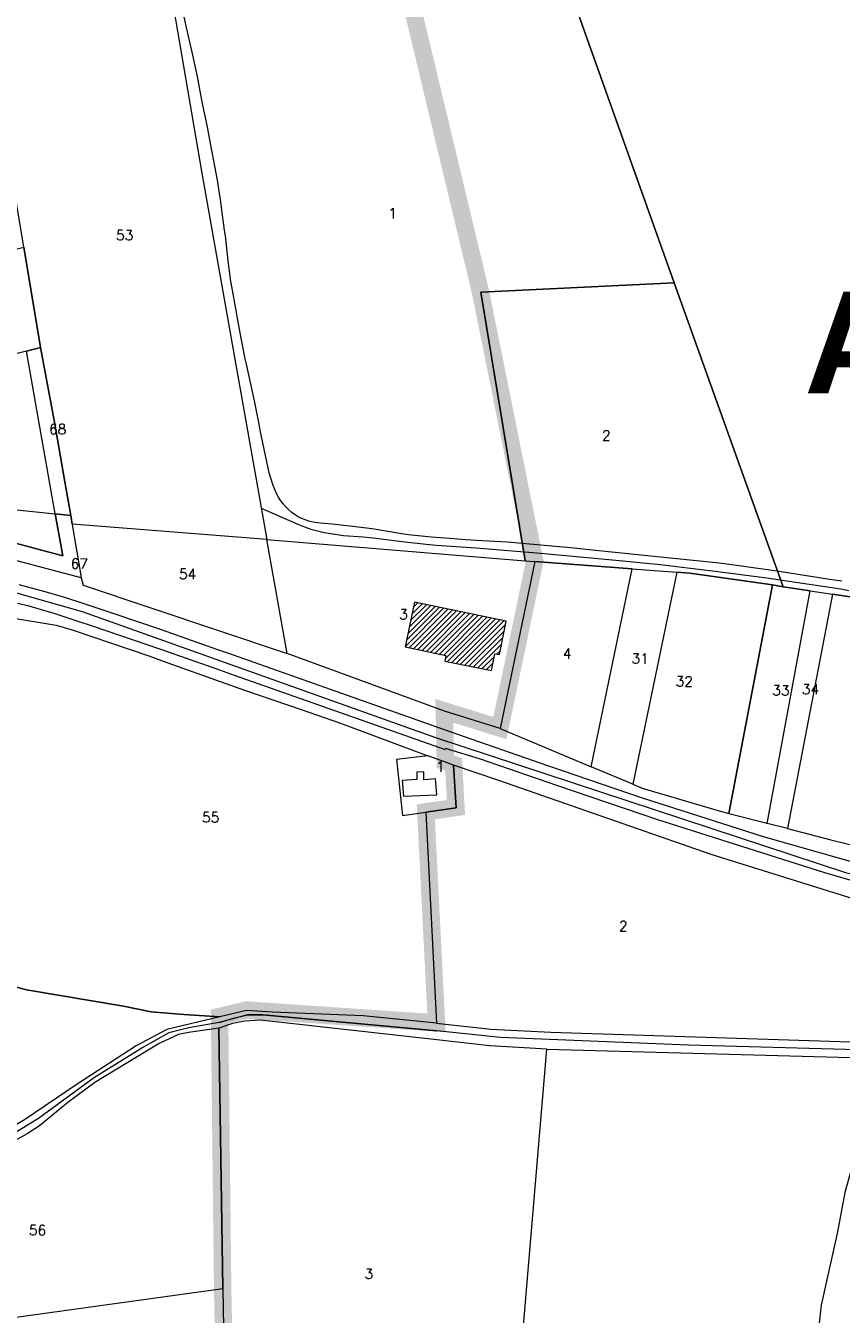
# Model space of a CAD drawing. Header units: metres. Extents: x 578835 to 593571, y 248557 to 255108.
# Tile 149 of 251: x 585331 to 585612, y 252863 to 253307. Entities that reach past the tile are written whole.
import ezdxf

# ---------------------------------------------------------------- set-up
doc = ezdxf.new("R2010")
doc.units = ezdxf.units.M
doc.linetypes.add('CACHEX2', pattern=[0.75, 0.5, -0.25])
doc.linetypes.add('SOLID_LINE', pattern=[0])
for name, color, linetype, lineweight in [('Cad-BATIMENT_BATI_PRIVE12', 7, 'SOLID_LINE', 0), ('Cad-BATIMENT_BATI_PRIVE12_HACH', 7, 'SOLID_LINE', 0), ('Cad-PARCELLAIRE_PARCELLE1', 250, 'SOLID_LINE', 0), ('Cad-RESEAU_ROUT_AXE_DE_VOIE26', 255, 'SOLID_LINE', 0), ('Cad-RESEAU_ROUT_LIMITE_DE_VOIE_P23', 8, 'SOLID_LINE', 0), ('Cad-TOPONYMIE_NUMERO_DE_PARCELL182', 250, 'SOLID_LINE', 0), ('PLU', 7, 'CACHEX2', 5)]:
    doc.layers.add(name, color=color, linetype=linetype, lineweight=lineweight)
doc.layers.add('PLU nom', color=7, linetype='Continuous')
doc.styles.get("Standard").update_dxf_attribs({"font": 'arialbd_0.ttf', "height": 50})
doc.styles.add('TEXTSTYLE_45_11', font='txt.shx', dxfattribs={"oblique": 50})

msp = doc.modelspace()

# ---------------------------------------------------------------- hatches: boundary and pattern name
at = {"layer": 'Cad-BATIMENT_BATI_PRIVE12_HACH', "ltscale": 0.4}
h = msp.add_hatch(dxfattribs=at)
h.set_pattern_fill('ANSI31', color=256, scale=0.4, style=0)
h.paths.add_polyline_path([(585464.5, 253108.38), (585461.34, 253092.95), (585475.35, 253090), (585474.94, 253088.08), (585491.03, 253084.85), (585492.19, 253090.63), (585493.87, 253090.32), (585496.11, 253101.89)])

# ---------------------------------------------------------------- linework, layer by layer
at = {"layer": 'Cad-BATIMENT_BATI_PRIVE12'}
msp.add_lwpolyline([(585464.5, 253108.38), (585461.34, 253092.95), (585475.35, 253090), (585474.94, 253088.08), (585491.03, 253084.85), (585492.19, 253090.63), (585493.87, 253090.32), (585496.11, 253101.89), (585464.5, 253108.38), (585464.5, 253108.38)], close=True, dxfattribs=at)
at = {"layer": 'Cad-PARCELLAIRE_PARCELLE1'}
for points in [[(585614.9, 253371.23), (585602.25, 253367.71), (585568.93, 253358.13), (585546.97, 253352.72), (585514.98, 253348.03), (585508.19, 253347.35), (585554, 253218.54), (585591.64, 253113.68), (585600.98, 253112.35), (585608.58, 253111.19), (585619.35, 253109.53)], [(585309.62, 253105.66), (585341.04, 253100.49), (585346.45, 253098.82), (585372.91, 253089.9), (585379.47, 253087.43), (585405.88, 253078.05), (585425.74, 253071.24), (585438.99, 253066.67), (585469.11, 253055.37), (585458.33, 253054.13), (585460.36, 253034.8), (585468.43, 253035.92), (585472.14, 252963.11), (585446.79, 252965.66), (585415.44, 252966.93), (585406.65, 252967.54), (585397.36, 252965.31), (585385.01, 252966.17), (585373.72, 252967.12), (585364.16, 252969), (585330.72, 252974.66), (585323.05, 252976.69)]]:
    msp.add_lwpolyline(points, dxfattribs=at)
for points in [[(585502.62, 253122.72), (585487.35, 253215.3), (585554, 253218.54), (585508.19, 253347.35), (585452.18, 253341.99), (585438.49, 253340.17), (585422.17, 253339.14), (585389.9, 253335.77), (585377.82, 253334.42), (585391.19, 253256.4), (585413.57, 253129.97), (585502.62, 253122.72), (585502.62, 253122.72)], [(585346.03, 253138.35), (585343.99, 253149.89), (585340.37, 253170.54), (585335.57, 253196.23), (585329.79, 253230.86), (585322.25, 253276.48), (585313.89, 253327.17), (585377.82, 253334.42), (585391.19, 253256.4), (585413.57, 253129.97), (585346.53, 253135.28), (585346.03, 253138.35), (585346.03, 253138.35)], [(585330.73, 253195.04), (585312.73, 253190.52), (585282.3, 253182.85), (585273.83, 253217.03), (585324.94, 253229.67), (585329.79, 253230.86), (585335.57, 253196.23), (585330.73, 253195.04), (585330.73, 253195.04)], [(585506.02, 253122.44), (585539.61, 253119.91), (585554.95, 253118.74), (585559.43, 253118.45), (585587.96, 253114.37), (585591.64, 253113.68), (585554, 253218.54), (585487.35, 253215.3), (585502.62, 253122.72), (585506.02, 253122.44), (585506.02, 253122.44)], [(585340.62, 253138.91), (585330.73, 253195.04), (585312.73, 253190.52), (585311.86, 253141.85), (585340.62, 253138.91), (585340.62, 253138.91)], [(585340.62, 253138.91), (585330.73, 253195.04), (585335.57, 253196.23), (585340.37, 253170.54), (585343.99, 253149.89), (585346.03, 253138.35), (585340.62, 253138.91), (585340.62, 253138.91)], [(585340.62, 253138.91), (585343.24, 253124.41), (585311.79, 253132.82), (585311.86, 253141.85), (585340.62, 253138.91), (585340.62, 253138.91)], [(585302.03, 253134.23), (585311.79, 253132.82), (585343.24, 253124.41), (585340.62, 253138.91), (585346.03, 253138.35), (585346.53, 253135.28), (585348.03, 253126.26), (585348.04, 253126.15), (585348.04, 253126.15), (585348.05, 253126.04), (585348.05, 253126.04), (585348.13, 253125.94), (585349.65, 253116.81), (585309.44, 253127.39), (585302.7, 253128.26), (585302.03, 253134.23), (585302.03, 253134.23)], [(585349.65, 253116.81), (585350.27, 253114.31), (585420.58, 253090.65), (585413.57, 253129.97), (585346.53, 253135.28), (585348.03, 253126.26), (585348.04, 253126.15), (585348.04, 253126.15), (585348.05, 253126.04), (585348.05, 253126.04), (585348.13, 253125.94), (585349.65, 253116.81), (585349.65, 253116.81)], [(585494.03, 253064.82), (585474.82, 253070.78), (585420.58, 253090.65), (585413.57, 253129.97), (585502.62, 253122.72), (585506.02, 253122.44), (585494.03, 253064.82), (585494.03, 253064.82)], [(585494.03, 253064.82), (585525.39, 253051.62), (585539.61, 253119.91), (585506.02, 253122.44), (585494.03, 253064.82), (585494.03, 253064.82)], [(585539.82, 253045.58), (585525.39, 253051.62), (585539.61, 253119.91), (585554.95, 253118.74), (585539.82, 253045.58), (585539.82, 253045.58)], [(585539.82, 253045.58), (585543.07, 253044.18), (585569.6, 253036.37), (585572.89, 253035.52), (585587.96, 253114.37), (585559.43, 253118.45), (585554.95, 253118.74), (585539.82, 253045.58), (585539.82, 253045.58)], [(585572.89, 253035.52), (585585.6, 253032.24), (585586.12, 253032.07), (585600.98, 253112.35), (585591.64, 253113.68), (585587.96, 253114.37), (585572.89, 253035.52), (585572.89, 253035.52)], [(585586.12, 253032.07), (585600.98, 253112.35), (585608.58, 253111.19), (585593.1, 253030.31), (585586.12, 253032.07), (585586.12, 253032.07)], [(585627.98, 253060.65), (585619.35, 253109.53), (585608.58, 253111.19), (585593.1, 253030.31), (585608.1, 253026.43), (585632.93, 253020.27), (585656.08, 253014.41), (585668.46, 253012.33), (585706.56, 253007.16), (585757.32, 253000.49), (585807.14, 252994.07), (585824.65, 252992.64), (585812.16, 253066.84), (585694.15, 253052.94), (585630.48, 253045.49), (585627.98, 253060.65), (585627.98, 253060.65)], [(585478.02, 253052.22), (585475.22, 253053.2), (585469.11, 253055.37), (585458.33, 253054.13), (585460.36, 253034.8), (585468.43, 253035.92), (585478.84, 253037.46), (585478.02, 253052.22), (585478.02, 253052.22)], [(585634.7, 253000.13), (585621.24, 253004.36), (585566.82, 253021.31), (585493.55, 253046.83), (585478.02, 253052.22), (585478.84, 253037.46), (585468.43, 253035.92), (585472.14, 252963.11), (585490.85, 252961.11), (585511.54, 252960.05), (585629.06, 252956.29), (585631.18, 252965.5), (585634.7, 253000.13), (585634.7, 253000.13)], [(585321.08, 252998.38), (585323.05, 252976.69), (585330.72, 252974.66), (585364.16, 252969), (585373.72, 252967.12), (585385.01, 252966.17), (585397.36, 252965.31), (585379.18, 252961), (585368.52, 252955.31), (585348.2, 252942.13), (585330.03, 252929.79), (585320.12, 252924.06), (585302.74, 252925.95), (585275.33, 252929.45), (585234.94, 252934.43), (585065.11, 252929.02), (585057.74, 252928.52), (585050.72, 252926.7), (585053.88, 252985.49), (585056.42, 252985.59), (585162.99, 252990.49), (585225.71, 252993.4), (585321.08, 252998.38), (585321.08, 252998.38)], [(585510.13, 252954.24), (585490.5, 252955.39), (585472.2, 252957.42), (585416.63, 252963.58), (585411.31, 252964.14), (585405.98, 252963.8), (585401.83, 252963.01), (585397.04, 252961.38), (585398.45, 252871.65), (585399.56, 252804.3), (585400.27, 252771.14), (585420.72, 252764.16), (585492.27, 252741.51), (585510.13, 252954.24), (585510.13, 252954.24)], [(585232.64, 252848.63), (585398.45, 252871.65), (585397.04, 252961.38), (585386.6, 252959.95), (585383.12, 252959.22), (585376.46, 252956.09), (585354.26, 252942.64), (585345.01, 252935.84), (585335.23, 252927.78), (585330.93, 252924.97), (585325.57, 252921.96), (585301.76, 252911.15), (585289.68, 252904.68), (585284.38, 252901.12), (585253.12, 252878.77), (585235.26, 252865.68), (585232.21, 252862.75), (585228.44, 252857.53), (585224.91, 252850.54), (585231.8, 252848.89), (585232.64, 252848.63), (585232.64, 252848.63)], [(585598.47, 252809.83), (585597.28, 252769.04), (585595.56, 252708.81), (585492.27, 252741.51), (585510.13, 252954.24), (585627.45, 252950.92), (585622.62, 252938.81), (585616.97, 252919.61), (585612.94, 252904.78), (585610.36, 252891.19), (585604.74, 252865.86), (585598.47, 252809.83), (585598.47, 252809.83)], [(585709.44, 252956.12), (585651.1, 252950), (585627.45, 252950.92), (585622.62, 252938.81), (585616.97, 252919.61), (585612.94, 252904.78), (585610.36, 252891.19), (585604.74, 252865.86), (585598.47, 252809.83), (585705.09, 252821.99), (585721.47, 252823.36), (585709.44, 252956.12), (585709.44, 252956.12)], [(585232.64, 252848.63), (585398.45, 252871.65), (585399.56, 252804.3), (585400.27, 252771.14), (585383.97, 252776.81), (585345.4, 252790.63), (585321.17, 252803.31), (585307.54, 252811.65), (585302.4, 252814.79), (585299.01, 252816.96), (585293.81, 252819.97), (585290.35, 252821.91), (585283.5, 252826.02), (585278.45, 252829.28), (585270.58, 252833.64), (585232.64, 252848.63), (585232.64, 252848.63)]]:
    msp.add_lwpolyline(points, close=True, dxfattribs=at)
at = {"layer": 'Cad-RESEAU_ROUT_AXE_DE_VOIE26'}
for points in [[(585471.91, 253061.55), (585350.06, 253105.09), (585326.92, 253111.62), (585305.88, 253115.73), (585233.06, 253124.71), (585197.48, 253128.66), (585178.82, 253129.48), (585157.46, 253127.85), (585127.66, 253124.58), (585044.26, 253113.1), (584973.96, 253103.6), (584868.75, 253089.51), (584799.5, 253080.35), (584738.44, 253071.03), (584687.49, 253063.31), (584646.82, 253056.93), (584575.06, 253045.38)], [(585878.21, 252985.1), (585846.64, 252984.78), (585811.01, 252986.66), (585723.52, 252995.71), (585651.68, 253006.07), (585613.63, 253014.96), (585471.91, 253061.55)], [(585802.88, 252971.75), (585775.4, 252966.93), (585757.08, 252962.76), (585752.02, 252961.98), (585723.99, 252959.02), (585673.94, 252953.87), (585649.81, 252952.11), (585629.8, 252953.66), (585558.93, 252955.62), (585494.14, 252958.24), (585472.24, 252960.48)], [(585472.24, 252960.48), (585412.24, 252966.03), (585406.94, 252965.99), (585397.21, 252963.42), (585386.71, 252961.6), (585379.88, 252959.79), (585370.89, 252954.73), (585366.31, 252951.87), (585354.15, 252944.39), (585334.93, 252930.28), (585327.24, 252925.5), (585312.38, 252917.81), (585299.09, 252911.27), (585286.27, 252904.23), (585263.28, 252887.55), (585251.67, 252879.19), (585235.84, 252868.32), (585231.15, 252864.84), (585227.38, 252860.11), (585219.75, 252846.66)], [(585397.21, 252963.42), (585402.14, 252964.94), (585406.94, 252965.99), (585412.24, 252966.03), (585472.24, 252960.48)], [(585397.21, 252963.42), (585402.14, 252964.94), (585406.94, 252965.99), (585412.24, 252966.03), (585472.24, 252960.48)]]:
    msp.add_lwpolyline(points, dxfattribs=at)
at = {"layer": 'Cad-RESEAU_ROUT_LIMITE_DE_VOIE_P23'}
for p, q in [((585465.27, 253047.18), (585460.25, 253046.89)), ((585465.31, 253049.76), (585465.27, 253047.18)), ((585467.77, 253049.92), (585465.31, 253049.76)), ((585467.78, 253047.07), (585467.77, 253049.92)), ((585471.79, 253047.48), (585467.78, 253047.07)), ((585472.26, 253041.95), (585471.79, 253047.48)), ((585460.25, 253046.89), (585460.77, 253041.43)), ((585460.77, 253041.43), (585472.26, 253041.95))]:
    msp.add_line(p, q, dxfattribs=at)
for points in [[(585611.81, 253115.66), (585607.65, 253116.27), (585604.01, 253116.85), (585589.46, 253119.12), (585578.06, 253120.75), (585570.44, 253121.75), (585567.36, 253122.11), (585555.02, 253123.4), (585535.86, 253125.3), (585524.7, 253126.5), (585517.25, 253127.26), (585513.12, 253127.65), (585496.59, 253129.05), (585487.89, 253129.57), (585482.09, 253129.93), (585478.16, 253130.21), (585470.29, 253130.82), (585462.44, 253131.6), (585460.06, 253131.93), (585455.33, 253132.75), (585450.59, 253133.56), (585448.11, 253133.9), (585438.17, 253135.13), (585436.16, 253135.33), (585432.11, 253135.67), (585430.11, 253135.94), (585428.13, 253136.35), (585426.88, 253136.76), (585425.65, 253137.26), (585424.47, 253137.87), (585423.34, 253138.58), (585422.27, 253139.35), (585421.21, 253140.26), (585420.21, 253141.24), (585419.29, 253142.31), (585418.44, 253143.41), (585417.67, 253144.58), (585416.95, 253145.91), (585415.78, 253148.68), (585414.83, 253151.55), (585414.41, 253153.02), (585413.12, 253159), (585411.33, 253167.76), (585410.93, 253169.79), (585409.33, 253177.87), (585406.56, 253190.56), (585406.18, 253192.33), (585404.76, 253199.49), (585403.43, 253206.91), (585403.05, 253208.98), (585401.54, 253217.28), (585401.25, 253219.06), (585400.23, 253226.19), (585399.31, 253234.78), (585399.07, 253236.75), (585398, 253244.61), (585397.73, 253246.5), (585396.6, 253254.01), (585394.88, 253263.1), (585394.56, 253264.83), (585393.25, 253271.75), (585392.89, 253273.48), (585391.4, 253280.41), (585390.39, 253286), (585389.71, 253289.72), (585387.89, 253298.13), (585385.96, 253306.7), (585384.16, 253314.62)], [(585411.71, 253140.88), (585424.34, 253135.3), (585426.55, 253134.43), (585428.79, 253133.63), (585431.07, 253132.96), (585433.38, 253132.41), (585440.1, 253131.46), (585446.88, 253130.89), (585450.26, 253130.55), (585461.23, 253129.22), (585468.56, 253128.43), (585472, 253128.12), (585478.89, 253127.65), (585485.78, 253127.16), (585489.96, 253126.82), (585506.65, 253125.38), (585524.22, 253123.78), (585536.31, 253122.71), (585544.36, 253121.91), (585548.19, 253121.49), (585563.5, 253119.66), (585567.28, 253119.19), (585582.4, 253117.27), (585586.04, 253116.75), (585600.58, 253114.58), (585606.05, 253113.81), (585611.51, 253112.97), (585614.22, 253112.45)], [(585474.86, 253064.35), (585400.19, 253090.77), (585396.33, 253092.12), (585380.88, 253097.59), (585376.97, 253098.95), (585361.28, 253104.31), (585350.68, 253107.85), (585343.57, 253110.08), (585335.93, 253112.31), (585328.25, 253114.37)], [(585475.2, 253057.47), (585425.34, 253075.07), (585402.46, 253083.16), (585397.46, 253084.92), (585377.42, 253091.91), (585362.88, 253096.96), (585353.15, 253100.24), (585348.87, 253101.66), (585340.29, 253104.44), (585335.98, 253105.75), (585331.64, 253106.97), (585327.66, 253107.98)], [(585875.43, 252994.38), (585869.43, 252993.5), (585859.75, 252992.21), (585851.87, 252991.81), (585835.87, 252991.01), (585829.59, 252991.08), (585822.38, 252991.14), (585768.02, 252995.09), (585708.18, 253001.41), (585666.23, 253006.99), (585646.7, 253010.62), (585630.58, 253014.41), (585584.88, 253027.4), (585542.77, 253040.9), (585510.87, 253051.83), (585489.35, 253059.34), (585474.86, 253064.35)], [(585880.08, 252979.49), (585867.02, 252979.29), (585837.76, 252980.76), (585820.63, 252982.04), (585756.44, 252987.96), (585720.68, 252992.49), (585671.21, 252998.98), (585653.19, 253002.37), (585639.75, 253005.45), (585626.55, 253009), (585605.99, 253014.99), (585570.14, 253026.42), (585548.41, 253033.31), (585513.54, 253045.15), (585487.3, 253054.21), (585475.2, 253057.93)]]:
    msp.add_lwpolyline(points, dxfattribs=at)
at = {"layer": 'PLU', "color": 7, "ltscale": 2, "const_width": 6}
for points in [[(585456.09, 253345.65), (585487.29, 253215.4)], [(585025.73, 252775.81), (585255.3, 252784.39), (585250.68, 252841.63), (585270.54, 252833.8), (585321.15, 252803.5), (585345.35, 252790.78), (585400.27, 252771.31), (585398.38, 252871.8), (585397.32, 252965.48), (585406.62, 252967.69), (585472.1, 252963.25), (585468.42, 253036.08), (585478.81, 253037.57), (585478.02, 253052.41), (585475.16, 253053.41), (585474.81, 253070.93), (585493.97, 253064.96), (585505.98, 253122.62), (585487.29, 253215.4)]]:
    msp.add_lwpolyline(points, dxfattribs=at)

# ---------------------------------------------------------------- texts
at = {"layer": 'Cad-TOPONYMIE_NUMERO_DE_PARCELL182', "style": 'TEXTSTYLE_45_11'}
for s, height, p in [('1', 3.49, (585455.47, 253240.83)), ('53', 3.491, (585361.6, 253233.3)), ('68', 3.491, (585338.49, 253166.38)), ('2', 3.49, (585529.14, 253164.18)), ('67', 3.491, (585345.96, 253119.96)), ('54', 3.491, (585383.31, 253116.4)), ('3', 3.49, (585459.22, 253102.47)), ('4', 3.49, (585515.66, 253088.92)), ('31', 3.491, (585539.3, 253087.22)), ('32', 3.491, (585554.54, 253079.35)), ('33', 3.491, (585587.85, 253076.24)), ('34', 3.491, (585598.04, 253076.65)), ('1', 3.49, (585471.95, 253049.92)), ('55', 3.491, (585391.24, 253032.46)), ('2', 3.49, (585534.99, 252994.95)), ('56', 3.491, (585331.55, 252890.01)), ('3', 3.49, (585447.29, 252874.97))]:
    msp.add_text(s, height=height, rotation=359.5887, dxfattribs=at).set_placement(p)
at = {"layer": 'PLU nom', "insert": (585616.58, 253215.47), "char_height": 35, "width": 195.3422, "attachment_point": 2}
msp.add_mtext('A', dxfattribs=at)

doc.saveas('drawing.dxf')
